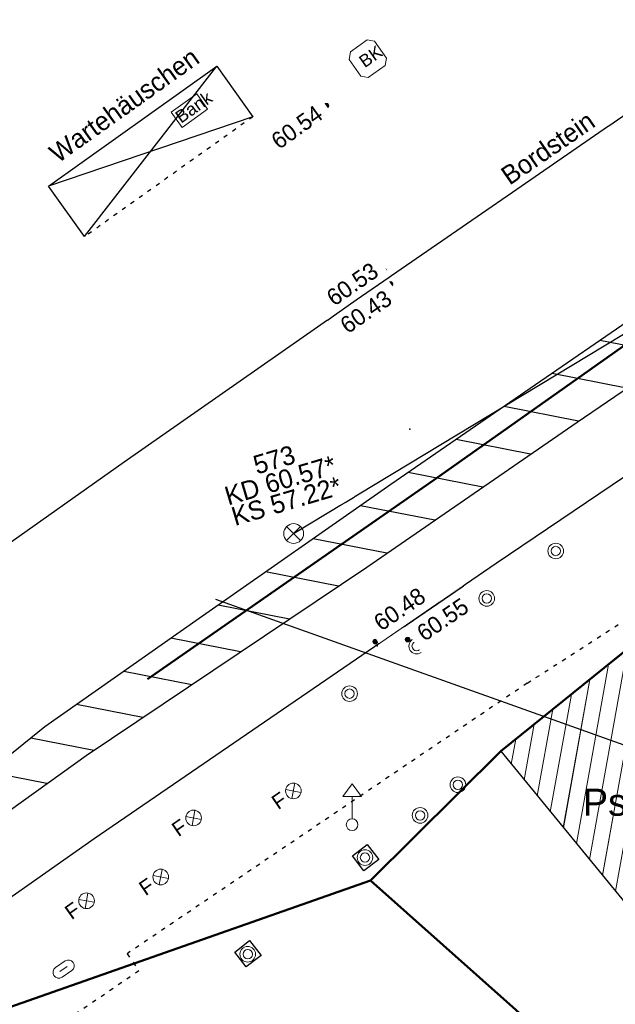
# Model space of a CAD drawing. Header units: millimetres. Extents: x 32365810 to 32368499, y 5620272 to 5622478.
# Tile 65 of 256: x 32366600 to 32366614, y 5620666 to 5620689. Entities that reach past the tile are written whole.
import ezdxf

# ---------------------------------------------------------------- set-up
doc = ezdxf.new("R2010")
doc.units = ezdxf.units.MM
for name, pattern in [('1000.100', [0]), ('1000.104', [0.225, 0.075, -0.15]), ('1000.210', [0]), ('1000.211', [0]), ('1000.300', [0]), ('1600.1047', [0]), ('1600.2028', [0]), ('1600.2505', [0])]:
    doc.linetypes.add(name, pattern=pattern)
doc.layers.get('0').update_dxf_attribs({"color": 1, "linetype": 'CONTINUOUS'})
doc.layers.add('_K_Flurstücke_Grenzpunkte', color=251, linetype='CONTINUOUS', lineweight=50)
doc.layers.add('_K_Gebäude', color=251, linetype='CONTINUOUS')
doc.layers.add('_K_Siedlungsflächen - Bauwerke u. Einrichtungen', color=251, linetype='CONTINUOUS')
for name, color, linetype, transparency in [('Beschriftung Kanalbestand (AMT 66)', 7, 'CONTINUOUS', 0.75), ('Beschriftung Topographie', 7, 'CONTINUOUS', 0.75), ('Fahrbahnmarkierung', 7, 'CONTINUOUS', 0.75), ('Flurstücke_Grenzpunkte', 11, 'CONTINUOUS', 0.75), ('Höhen_ gemessen (NHN)', 7, 'CONTINUOUS', 0.75), ('Leitungen Kanalbestand (AMT 66)', 7, 'CONTINUOUS', 0.75), ('Siedlungsflächen - Bauwerke u. Einrichtungen', 51, 'CONTINUOUS', 0.75), ('Symbole Topographie', 7, 'CONTINUOUS', 0.75), ('Topographie_ örtl. Aufnahme', 7, 'CONTINUOUS', 0.75)]:
    doc.layers.add(name, color=color, linetype=linetype, transparency=transparency)
doc.styles.add('Arial', font='arial.ttf')
doc.styles.add('Beschriftung Topographie_ blau', font='GOTHIC.TTF')
doc.styles.add('Höhe NHN_ gemessen_ blau', font='GOTHIC.TTF')
doc.styles.add('Kanal_ Höhe_ NHN (Deckel_Sohle)_ lila', font='GOTHIC.TTF')
doc.styles.add('Sonstiger Text_ Bezeichnung - N 7 380', font='arial.ttf')

# ---------------------------------------------------------------- blocks, each defined once
blk = doc.blocks.new('S1000.364', base_point=(0.25, 0))
at = {"color": 0, "lineweight": -2}
for p, q in [((0.075, 0.175), (0.425, -0.175)), ((0.425, 0.175), (0.075, -0.175))]:
    blk.add_line(p, q, dxfattribs=at)
blk.add_circle((0.25, 0), 0.25, dxfattribs=at)
at = {"color": 0, "lineweight": -2, "insert": (-0.5, -0.235), "char_height": 0.47, "attachment_point": 7, "line_spacing_factor": 0.69, "style": 'Arial'}
blk.add_mtext('F', dxfattribs=at)
blk = doc.blocks.new('S1000.451')
at = {"color": 0, "lineweight": -2}
for radius in [0.5, 0.3]:
    blk.add_circle((0, 0), radius, dxfattribs=at)
blk = doc.blocks.new('S1000.460', base_point=(0, -0.375))
at = {"color": 0, "lineweight": -2}
for p, q in [((-0.2, 0.23), (0, 0.5)), ((0, 0.5), (0.2, 0.23)), ((0.2, 0.23), (-0.2, 0.23)), ((0, -0.25), (0, 0.23))]:
    blk.add_line(p, q, dxfattribs=at)
blk.add_circle((0, -0.375), 0.125, dxfattribs=at)
blk = doc.blocks.new('S1000.217')
at = {"color": 0, "lineweight": -2}
for p, q in [((-0.25, 0.25), (0.25, 0.25)), ((-0.19, 0), (0.19, 0)), ((0.25, -0.25), (-0.25, -0.25))]:
    blk.add_line(p, q, dxfattribs=at)
for centre, start, end in [((-0.25, 0), 90, 270), ((0.25, 0), 270, 90)]:
    blk.add_arc(centre, 0.25, start, end, dxfattribs=at)
blk = doc.blocks.new('Blumenkübel')
at = {"color": 0, "lineweight": -2}
for p, q in [((-0.5, 0.325), (-0.325, 0.5)), ((-0.5, -0.33), (-0.5, 0.325)), ((-0.325, 0.5), (0.33, 0.5)), ((0.33, 0.5), (0.5, 0.33)), ((0.5, 0.33), (0.5, -0.33)), ((-0.5, -0.33), (-0.33, -0.5)), ((0.33, -0.5), (-0.33, -0.5)), ((0.33, -0.5), (0.5, -0.33))]:
    blk.add_line(p, q, dxfattribs=at)
at = {"color": 0, "lineweight": -2, "insert": (-0.255, -0.195), "char_height": 0.4, "attachment_point": 7, "line_spacing_factor": 0.69, "style": 'Arial'}
blk.add_mtext('BK', dxfattribs=at)
blk = doc.blocks.new('Bank')
at = {"color": 0, "lineweight": -2}
for p, q in [((-0.5, 0.3), (0.5, 0.3)), ((-0.5, -0.3), (-0.5, 0.3)), ((0.5, 0.3), (0.5, -0.3)), ((0.5, -0.3), (-0.5, -0.3))]:
    blk.add_line(p, q, dxfattribs=at)
at = {"color": 0, "lineweight": -2, "insert": (-0.46, -0.195), "char_height": 0.4, "attachment_point": 7, "line_spacing_factor": 0.69, "style": 'Arial'}
blk.add_mtext('Bank', dxfattribs=at)
blk = doc.blocks.new('S1000.345')
at = {"color": 0, "lineweight": -2}
for p, q in [((-0.353554, 0.353554), (0.353554, -0.353554)), ((-0.353554, -0.353554), (0.353554, 0.353554))]:
    blk.add_line(p, q, dxfattribs=at)
blk.add_circle((0, 0), 0.5, dxfattribs=at)
blk = doc.blocks.new('S1000.15')
at = {"color": 0, "lineweight": -2}
for p, q in [((-0.5, 0.05), (-0.485, 0.1)), ((0.495, 0.05), (-0.5, 0.05)), ((-0.5, -0.05), (-0.5, 0)), ((-0.5, 0), (0.5, 0)), ((-0.485, 0.1), (0.49, 0.1)), ((-0.475, 0.15), (-0.455, 0.2)), ((0.475, 0.15), (-0.475, 0.15)), ((-0.455, 0.2), (0.455, 0.2)), ((-0.43, 0.25), (-0.4, 0.3)), ((0.43, 0.25), (-0.43, 0.25)), ((-0.4, 0.3), (0.395, 0.3)), ((-0.355, 0.35), (-0.295, 0.4)), ((0.36, 0.35), (-0.355, 0.35)), ((-0.295, 0.4), (0.3, 0.4)), ((0.22, 0.45), (-0.215, 0.45)), ((0.3, 0.4), (0.22, 0.45)), ((0.395, 0.3), (0.36, 0.35)), ((0.455, 0.2), (0.43, 0.25)), ((0.49, 0.1), (0.475, 0.15)), ((0.5, 0), (0.495, 0.05)), ((0.495, -0.05), (-0.5, -0.05)), ((-0.475, -0.15), (-0.49, -0.1)), ((-0.49, -0.1), (0.485, -0.1)), ((0.475, -0.15), (-0.475, -0.15)), ((-0.43, -0.25), (-0.455, -0.2)), ((-0.455, -0.2), (0.46, -0.2)), ((0.425, -0.25), (-0.43, -0.25)), ((-0.355, -0.35), (-0.4, -0.3)), ((-0.4, -0.3), (0.395, -0.3)), ((0.345, -0.35), (-0.355, -0.35)), ((-0.205, -0.45), (-0.29, -0.4)), ((-0.29, -0.4), (0.285, -0.4)), ((0.2, -0.45), (-0.205, -0.45)), ((0.285, -0.4), (0.345, -0.35)), ((0.395, -0.3), (0.425, -0.25)), ((0.46, -0.2), (0.475, -0.15)), ((0.485, -0.1), (0.495, -0.05))]:
    blk.add_line(p, q, dxfattribs=at)
blk.add_circle((0, 0), 0.5, dxfattribs=at)
blk = doc.blocks.new('O1061')
at = {"layer": 'Flurstücke_Grenzpunkte', "color": 7, "linetype": '1600.2028', "lineweight": 35}
for p, q in [((32366108.446, 5622026.222), (32366095.593, 5622021.715)), ((32366115.417, 5622020.014), (32366108.446, 5622026.222))]:
    blk.add_line(p, q, dxfattribs=at)
blk = doc.blocks.new('O1222')
at = {"layer": 'Flurstücke_Grenzpunkte', "color": 7, "linetype": '1600.2028', "lineweight": 35}
for p, q in [((32366119.012, 5622035.329), (32366111.571, 5622029.327)), ((32366111.571, 5622029.327), (32366108.446, 5622026.222)), ((32366115.417, 5622020.014), (32366108.446, 5622026.222))]:
    blk.add_line(p, q, dxfattribs=at)
blk = doc.blocks.new('O1916')
at = {"layer": 'Flurstücke_Grenzpunkte', "color": 7, "linetype": '1600.2028', "lineweight": 35}
for p, q in [((32366119.012, 5622035.329), (32366111.571, 5622029.327)), ((32366111.571, 5622029.327), (32366108.446, 5622026.222)), ((32366108.446, 5622026.222), (32366095.593, 5622021.715))]:
    blk.add_line(p, q, dxfattribs=at)
blk = doc.blocks.new('*X974')
at = {"color": 253, "linetype": '1000.210', "lineweight": 25, "true_color": 0x999999}
for p, q in [((32366115.748242, 5622038.836492), (32366113.952558, 5622039.189627)), ((32366114.592345, 5622038.044654), (32366112.802782, 5622038.396586)), ((32366113.436448, 5622037.252817), (32366111.651911, 5622037.603761)), ((32366112.28728, 5622036.459656), (32366110.500121, 5622036.811116)), ((32366111.138304, 5622035.666458), (32366109.348332, 5622036.018471)), ((32366109.989329, 5622034.87326), (32366108.20527, 5622035.224109)), ((32366108.840353, 5622034.080061), (32366107.067169, 5622034.428772)), ((32366107.676695, 5622033.28975), (32366105.929067, 5622033.633436)), ((32366106.502525, 5622032.501507), (32366104.790966, 5622032.838099)), ((32366105.328355, 5622031.713263), (32366103.655773, 5622032.04219)), ((32366104.154185, 5622030.925019), (32366102.522564, 5622031.245891)), ((32366102.980015, 5622030.136775), (32366101.389356, 5622030.449592)), ((32366101.805845, 5622029.348532), (32366100.294186, 5622029.645812)), ((32366100.678605, 5622028.551059), (32366099.277373, 5622028.826623))]:
    blk.add_line(p, q, dxfattribs=at)
blk = doc.blocks.new('*X1029')
at = {"color": 253, "linetype": '1600.1047', "lineweight": 18, "true_color": 0xb2b2b2}
for p, q in [((32366116.822541, 5622022.915083), (32366119.043448, 5622035.283787)), ((32366116.510052, 5622023.296619), (32366118.612743, 5622035.006954)), ((32366117.13503, 5622022.533546), (32366119.34627, 5622034.848414)), ((32366116.197563, 5622023.678156), (32366118.167218, 5622034.647589)), ((32366117.447519, 5622022.15201), (32366119.649092, 5622034.413041)), ((32366115.885074, 5622024.059692), (32366117.721694, 5622034.288224)), ((32366115.572584, 5622024.441229), (32366117.27617, 5622033.928858)), ((32366117.760008, 5622021.770473), (32366119.951915, 5622033.977668)), ((32366115.260095, 5622024.822765), (32366116.830645, 5622033.569493)), ((32366118.104645, 5622021.56797), (32366120.254737, 5622033.542295)), ((32366114.947606, 5622025.204302), (32366116.385121, 5622033.210128)), ((32366118.543497, 5622021.890179), (32366120.557559, 5622033.106922)), ((32366114.635117, 5622025.585838), (32366115.939596, 5622032.850762)), ((32366114.322628, 5622025.967375), (32366115.494072, 5622032.491397)), ((32366118.98235, 5622022.212387), (32366120.860382, 5622032.671549)), ((32366119.421202, 5622022.534596), (32366121.163204, 5622032.236176)), ((32366114.010139, 5622026.348911), (32366115.048547, 5622032.132032)), ((32366113.69765, 5622026.730448), (32366114.603023, 5622031.772666)), ((32366119.860055, 5622022.856805), (32366121.466026, 5622031.800803)), ((32366113.38516, 5622027.111984), (32366114.157499, 5622031.413301)), ((32366120.298908, 5622023.179013), (32366121.768849, 5622031.36543)), ((32366113.072671, 5622027.493521), (32366113.711974, 5622031.053936)), ((32366120.73776, 5622023.501222), (32366122.071671, 5622030.930057)), ((32366112.760182, 5622027.875057), (32366113.26645, 5622030.69457)), ((32366112.447693, 5622028.256594), (32366112.820925, 5622030.335205)), ((32366121.176613, 5622023.823431), (32366122.374493, 5622030.494684)), ((32366112.135204, 5622028.63813), (32366112.375401, 5622029.97584)), ((32366121.615465, 5622024.145639), (32366122.677316, 5622030.059311)), ((32366111.822715, 5622029.019667), (32366111.929877, 5622029.616474)), ((32366122.054318, 5622024.467848), (32366122.980138, 5622029.623938)), ((32366122.493171, 5622024.790056), (32366123.28296, 5622029.188565)), ((32366122.932023, 5622025.112265), (32366123.585783, 5622028.753192)), ((32366123.370884, 5622025.434522), (32366123.888605, 5622028.317819)), ((32366123.809752, 5622025.756812), (32366124.191427, 5622027.882446)), ((32366124.248619, 5622026.079101), (32366124.49425, 5622027.447073)), ((32366124.687486, 5622026.401391), (32366124.797072, 5622027.0117))]:
    blk.add_line(p, q, dxfattribs=at)

msp = doc.modelspace()

# ---------------------------------------------------------------- linework, layer by layer
at = {"layer": '_K_Flurstücke_Grenzpunkte', "linetype": '1600.2028', "lineweight": 35}
for p, q in [((32366618.837, 5620677.583), (32366611.396, 5620671.581)), ((32366611.396, 5620671.581), (32366608.271, 5620668.476)), ((32366608.271, 5620668.476), (32366595.418, 5620663.969))]:
    msp.add_line(p, q, dxfattribs=at)
at = {"layer": '_K_Flurstücke_Grenzpunkte', "linetype": '1600.2028'}
for points in [[(32366611.396, 5620671.581), (32366618.837, 5620677.583), (32366624.866, 5620668.915), (32366627.711, 5620670.88), (32366633.747, 5620666.051), (32366638.524, 5620662.23), (32366644.543, 5620657.413), (32366649.445, 5620653.491), (32366654.746, 5620649.251), (32366658.365, 5620646.355), (32366661.187, 5620644.097), (32366661.631, 5620643.396), (32366664.518, 5620638.839), (32366649.123, 5620634.268), (32366616.211, 5620661.466), (32366616.05, 5620661.6), (32366615.242, 5620662.268), (32366608.271, 5620668.476)], [(32366697.148, 5620636.134), (32366691.983, 5620639.989), (32366677.371, 5620651.811), (32366669.92, 5620642.231), (32366669.506, 5620642.562), (32366664.518, 5620638.839), (32366649.123, 5620634.268), (32366616.211, 5620661.466), (32366616.05, 5620661.6), (32366615.242, 5620662.268), (32366608.271, 5620668.476), (32366595.418, 5620663.969), (32366596.321, 5620663.205), (32366598.356, 5620661.485), (32366608.272, 5620653.1), (32366642.898, 5620623.826), (32366649.212, 5620618.487), (32366653.405, 5620623.481), (32366671.243, 5620628.643), (32366671.201, 5620628.787), (32366676.702, 5620630.379), (32366676.744, 5620630.234)]]:
    msp.add_lwpolyline(points, close=True, dxfattribs=at)
at = {"layer": '_K_Gebäude', "linetype": 'Continuous', "lineweight": -2}
msp.add_line((32366604.554, 5620675.23), (32366616.936, 5620670.814), dxfattribs=at)
at = {"layer": '_K_Gebäude', "linetype": '1600.2505', "lineweight": -2}
msp.add_lwpolyline([(32366611.396, 5620671.581), (32366617.818, 5620663.74), (32366622.931, 5620667.494), (32366624.866, 5620668.915), (32366618.837, 5620677.583)], close=True, dxfattribs=at)
at = {"layer": '_K_Siedlungsflächen - Bauwerke u. Einrichtungen', "linetype": '1600.1047', "lineweight": 18}
for p, q in [((32366613.836, 5620668.603), (32366614.874, 5620674.386)), ((32366613.523, 5620668.984), (32366614.428, 5620674.026)), ((32366613.211, 5620669.366), (32366613.983, 5620673.667)), ((32366612.898, 5620669.747), (32366613.537, 5620673.308)), ((32366612.586, 5620670.129), (32366613.092, 5620672.948)), ((32366612.273, 5620670.51), (32366612.646, 5620672.589)), ((32366611.961, 5620670.892), (32366612.201, 5620672.229)), ((32366611.648, 5620671.273), (32366611.755, 5620671.87))]:
    msp.add_line(p, q, dxfattribs=at)
at = {"layer": 'Fahrbahnmarkierung', "color": 7, "true_color": 0xffffff}
for p in [(32366609.216, 5620679.316, 60.586), (32366607.205, 5620677.914, 60.638)]:
    msp.add_point(p, dxfattribs=at)
at = {"layer": 'Topographie_ örtl. Aufnahme', "color": 7, "true_color": 0xffffff}
for p in [(32366607.433, 5620681.979, 60.484), (32366608.43, 5620674.116, 60.46)]:
    msp.add_point(p, dxfattribs=at)

# ---------------------------------------------------------------- block references
at = {"layer": 'Höhen_ gemessen (NHN)', "color": 7, "lineweight": 18, "xscale": 0.1125, "yscale": 0.1125, "zscale": 0.1125}
for p in [(32366607.214, 5620687.081, 60.536), (32366608.603, 5620683.116, 60.526), (32366608.749, 5620682.797, 60.432), (32366608.386, 5620674.213, 60.48), (32366609.162, 5620674.263, 60.553)]:
    msp.add_blockref('S1000.15', p, dxfattribs=at)
at = {"layer": 'Leitungen Kanalbestand (AMT 66)', "color": 7, "lineweight": 18, "xscale": 0.475, "yscale": 0.475, "zscale": 0.475}
msp.add_blockref('S1000.345', (32366606.426, 5620676.809), dxfattribs=at)
at = {"layer": 'Symbole Topographie', "color": 7, "lineweight": 18}
for name, p, xscale, yscale, zscale, rotation in [('Blumenkübel', (32366608.204, 5620688.209, 60.976), 0.7525000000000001, 0.7525000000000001, 0.7525000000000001, 35.025363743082), ('Bank', (32366603.924, 5620686.963, 60.604), 0.7525, 0.7525, 0.7525, 35.471586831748), ('S1000.364', (32366606.419, 5620670.63), 0.7525, 0.7525, 0.7525, 34.39692486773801), ('S1000.364', (32366604.024, 5620669.98), 0.7525, 0.7525, 0.7525, 34.39692486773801), ('S1000.364', (32366603.236, 5620668.563), 0.7525, 0.7525, 0.7525, 34.39692486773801), ('S1000.364', (32366601.455, 5620667.992), 0.7525, 0.7525, 0.7525, 35.169528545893), ('S1000.217', (32366600.906, 5620666.353), 0.5625, 0.5625, 0.5625, 34.20557711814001)]:
    msp.add_blockref(name, p, dxfattribs=dict(at, xscale=xscale, yscale=yscale, zscale=zscale, rotation=rotation))
for name, p, xscale, yscale, zscale in [('S1000.451', (32366612.716, 5620676.39), 0.375, 0.375, 0.375), ('S1000.451', (32366611.061, 5620675.251), 0.375, 0.375, 0.375), ('S1000.451', (32366609.378, 5620674.106), 0.375, 0.375, 0.375), ('S1000.451', (32366607.768, 5620672.965), 0.375, 0.375, 0.375), ('S1000.460', (32366607.829, 5620669.819), 1.125, 1.125, 1.125), ('S1000.451', (32366610.367, 5620670.779), 0.375, 0.375, 0.375), ('S1000.451', (32366609.461, 5620670.043), 0.375, 0.375, 0.375), ('S1000.451', (32366608.138, 5620669.03), 0.375, 0.375, 0.375), ('S1000.451', (32366605.323, 5620666.709), 0.375, 0.375, 0.375)]:
    msp.add_blockref(name, p, dxfattribs=dict(at, xscale=xscale, yscale=yscale, zscale=zscale))

# ---------------------------------------------------------------- texts
at = {"layer": '_K_Gebäude', "color": 7, "lineweight": 18, "insert": (32366618.211, 5620670.684), "char_height": 0.65, "attachment_point": 2, "line_spacing_factor": 0.69, "style": 'Sonstiger Text_ Bezeichnung - N 7 380'}
msp.add_mtext('Psychologisches Institut', dxfattribs=at)
at = {"layer": 'Beschriftung Topographie', "color": 142, "lineweight": 25, "true_color": 0x0087cd, "insert": (32366612.659, 5620685.876), "char_height": 0.45, "attachment_point": 8, "rotation": 34.6152, "line_spacing_factor": 0.69, "style": 'Beschriftung Topographie_ blau', "bg_fill": 2}
msp.add_mtext('Bordstein', dxfattribs=at)

# ---------------------------------------------------------------- next in the draw order: block references
at = {"layer": 'Flurstücke_Grenzpunkte', "color": 7, "true_color": 0xffffff}
msp.add_blockref('O1061', (499.825, -1357.746), dxfattribs=at)

# ---------------------------------------------------------------- next in the draw order: texts
at = {"layer": 'Beschriftung Kanalbestand (AMT 66)', "color": 200, "lineweight": 25, "true_color": 0xd600ff, "insert": (32366606.106, 5620678.083), "char_height": 0.45, "attachment_point": 5, "rotation": 16.5125, "line_spacing_factor": 0.69, "style": 'Kanal_ Höhe_ NHN (Deckel_Sohle)_ lila', "bg_fill": 2}
msp.add_mtext('573\\PKD 60.57*\\PKS 57.22*', dxfattribs=at)
at = {"layer": 'Beschriftung Topographie', "color": 142, "lineweight": 25, "true_color": 0x0087cd, "insert": (32366602.492, 5620686.907), "char_height": 0.45, "attachment_point": 8, "rotation": 35.4716, "line_spacing_factor": 0.69, "style": 'Beschriftung Topographie_ blau', "bg_fill": 2}
msp.add_mtext('Wartehäuschen', dxfattribs=at)
at = {"layer": 'Höhen_ gemessen (NHN)', "color": 142, "lineweight": 25, "true_color": 0x0087cd, "char_height": 0.4, "line_spacing_factor": 0.69, "style": 'Höhe NHN_ gemessen_ blau', "bg_fill": 2}
for s, insert, attachment_point, rotation in [('60.54', (32366607.05, 5620686.953), 6, 35.4527), ('60.43', (32366608.597, 5620682.681), 3, 34.6002), ('60.55', (32366609.451, 5620674.366), 4, 34.3853)]:
    msp.add_mtext(s, dxfattribs=dict(at, insert=insert, attachment_point=attachment_point, rotation=rotation))

# ---------------------------------------------------------------- next in the draw order: texts
for s, insert, attachment_point, rotation in [('60.53', (32366608.502, 5620683.009), 9, 34.6073), ('60.48', (32366608.531, 5620674.447), 7, 34.4043)]:
    msp.add_mtext(s, dxfattribs=dict(at, insert=insert, attachment_point=attachment_point, rotation=rotation))

# ---------------------------------------------------------------- next in the draw order: block references
at = {"layer": 'Flurstücke_Grenzpunkte', "color": 7, "true_color": 0xffffff}
msp.add_blockref('O1222', (499.825, -1357.746), dxfattribs=at)

# ---------------------------------------------------------------- next in the draw order: block references
msp.add_blockref('O1916', (499.825, -1357.746), dxfattribs=at)

# ---------------------------------------------------------------- next in the draw order: linework, layer by layer
at = {"layer": 'Fahrbahnmarkierung', "color": 253, "linetype": '1000.210', "lineweight": 25, "true_color": 0x999999}
for p, q in [((32366613.23, 5620679.485), (32366619.434, 5620683.734)), ((32366616.812, 5620683.536), (32366612.104, 5620680.289)), ((32366612.104, 5620680.289), (32366608.756, 5620677.985)), ((32366608.186, 5620676.003), (32366613.23, 5620679.485)), ((32366608.756, 5620677.985), (32366604.155, 5620674.769)), ((32366601.447, 5620671.478), (32366608.186, 5620676.003)), ((32366604.155, 5620674.769), (32366600.452, 5620672.167)), ((32366600.452, 5620672.167), (32366597.914, 5620670.123)), ((32366598.264, 5620669.204), (32366601.447, 5620671.478))]:
    msp.add_line(p, q, dxfattribs=at)
at = {"layer": 'Fahrbahnmarkierung', "color": 253, "linetype": '1000.211', "lineweight": 50, "true_color": 0x999999}
for p, q in [((32366609.799, 5620678.099), (32366615.263, 5620681.961)), ((32366602.916, 5620673.311), (32366609.799, 5620678.099))]:
    msp.add_line(p, q, dxfattribs=at)
at = {"layer": 'Leitungen Kanalbestand (AMT 66)', "color": 200, "linetype": '1000.300', "lineweight": 25, "true_color": 0xd600ff}
msp.add_line((32366606.426, 5620676.809), (32366630.204, 5620691.19, 59.876), dxfattribs=at)
at = {"layer": 'Topographie_ örtl. Aufnahme', "color": 142, "linetype": '1000.100', "lineweight": 25, "true_color": 0x0087cd}
for p, q in [((32366600.543, 5620685.152), (32366604.579, 5620688.028)), ((32366601.409, 5620683.937), (32366604.579, 5620688.028)), ((32366604.579, 5620688.028), (32366605.445, 5620686.813)), ((32366607.929, 5620682.419, 60.473), (32366615.372, 5620687.557, 60.232)), ((32366605.445, 5620686.813), (32366600.543, 5620685.152)), ((32366601.409, 5620683.937), (32366600.543, 5620685.152)), ((32366602.361, 5620678.527, 60.637), (32366607.929, 5620682.419, 60.473)), ((32366611.289, 5620676.096), (32366617.973, 5620680.632, 60.191)), ((32366597.731, 5620675.262, 60.785), (32366602.361, 5620678.527, 60.637)), ((32366601.637, 5620669.487), (32366611.289, 5620676.096)), ((32366598.328, 5620667.156), (32366601.637, 5620669.487)), ((32366607.838, 5620669.068), (32366608.194, 5620669.343)), ((32366608.194, 5620669.343), (32366608.469, 5620668.987)), ((32366608.112, 5620668.712), (32366607.838, 5620669.068)), ((32366608.469, 5620668.987), (32366608.112, 5620668.712)), ((32366605.014, 5620666.76), (32366605.37, 5620667.035)), ((32366605.37, 5620667.035), (32366605.645, 5620666.679)), ((32366605.289, 5620666.404), (32366605.014, 5620666.76)), ((32366605.645, 5620666.679), (32366605.289, 5620666.404))]:
    msp.add_line(p, q, dxfattribs=at)
at = {"layer": 'Topographie_ örtl. Aufnahme', "color": 142, "linetype": '1000.104', "lineweight": 25, "true_color": 0x0087cd}
for p, q in [((32366605.445, 5620686.813), (32366601.409, 5620683.937)), ((32366612.03, 5620673.215), (32366618.786, 5620677.566)), ((32366612.03, 5620673.215), (32366602.433, 5620666.722)), ((32366602.433, 5620666.722), (32366602.712, 5620666.308)), ((32366602.712, 5620666.308), (32366600.823, 5620665.02))]:
    msp.add_line(p, q, dxfattribs=at)

# ---------------------------------------------------------------- next in the draw order: block references
at = {"layer": 'Fahrbahnmarkierung', "color": 7, "true_color": 0xffffff}
msp.add_blockref('*X974', (499.825, -1357.746), dxfattribs=at)
at = {"layer": 'Siedlungsflächen - Bauwerke u. Einrichtungen', "color": 7, "true_color": 0xffffff}
msp.add_blockref('*X1029', (499.825, -1357.746), dxfattribs=at)

doc.saveas('drawing.dxf')
